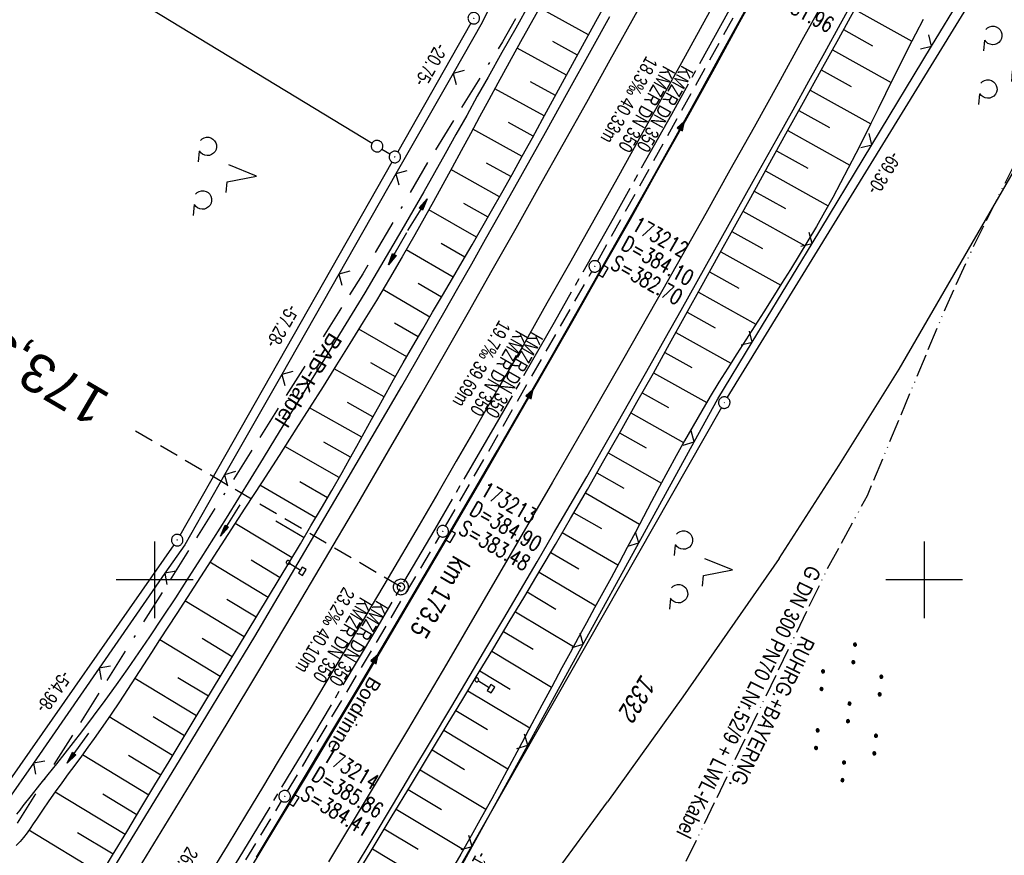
# Model space of a CAD drawing. Extents: x 508608 to 509338, y 452280 to 453218.
# Tile 21 of 29: x 508982 to 509110, y 452764 to 452873. Entities that reach past the tile are written whole.
import ezdxf
from ezdxf.enums import TextEntityAlignment as Align

# ---------------------------------------------------------------- set-up
doc = ezdxf.new("R2010")
doc.units = 0
doc.header["$LTSCALE"] = 10
doc.header["$MEASUREMENT"] = 0
for name, pattern in [('ACAD_ISO13W100', [36, 12, -3, 12, -3, 0, -3, 0, -3]), ('ACAD_ISO16W100', [73, 15, -6.5, 15, -6.5, 15, -7, 1, -7]), ('ACHSE', [5.5, 4, -0.5, 0.5, -0.5]), ('AUSGEZOGEN', [0]), ('LT00', [0]), ('LT17', [0.15, 0.1, -0.05]), ('STRICHLINIE2', [0.375, 0.25, -0.125])]:
    doc.linetypes.add(name, pattern=pattern)
doc.layers.get('0').update_dxf_attribs({"linetype": 'LT00'})
for name, color, linetype in [('--EK_FBR', 250, 'LT00'), ('--EK_Halt-Pfeil', 4, 'LT00'), ('--EK_Haltung', 7, 'STRICHLINIE2'), ('--EK_Haltung-Text', 140, 'LT00'), ('--EK_Schacht-Text', 5, 'LT00'), ('--EK_ST-93-1', 30, 'LT17'), ('--EL_DFK_AB_L', 21, 'LT00'), ('--EL_DFK_AB_P', 7, 'LT00'), ('--EL_Halt-Pfeil', 4, 'LT00'), ('--EL_Haltung', 182, 'STRICHLINIE2'), ('--EL_Haltung-Text', 182, 'LT00'), ('-AX-093', 35, 'ACHSE'), ('-ST-93-1', 250, 'LT00'), ('-ST-93-5', 250, 'LT00'), ('ABSTAND', 8, 'LT00'), ('BAB-KABEL', 220, 'ACAD_ISO16W100'), ('BAB-KABEL_TEXT', 221, 'Continuous'), ('DFK_AB_L', 21, 'LT00'), ('DFK_AB_P', 7, 'LT00'), ('DFK_FLUR_NR', 250, 'LT00'), ('DFK_GZPKT', 250, 'LT00'), ('DFK_KATASTER', 250, 'LT00'), ('DFK_NUTZUNG', 250, 'LT00'), ('GASLTG', 250, 'ACAD_ISO13W100'), ('GASLTG_TEXT', 250, 'Continuous'), ('PFEIL', 140, 'AUSGEZOGEN'), ('RINNE_TEXT', 11, 'Continuous'), ('V119_AFBR_BAB', 250, 'LT00'), ('V119_BOESCH', 250, 'LT00'), ('V119_BOSCHUNG', 250, 'LT00'), ('V119_GRABEN', 250, 'LT00'), ('V119_H_BORD', 8, 'LT00'), ('V119_KA_PRUF', 182, 'LT00'), ('V119_LD_MARK', 250, 'LT00'), ('V119_RASTER', 250, 'LT00'), ('V119_SCHILD_K', 1, 'LT00'), ('V119_SINKK', 182, 'LT00'), ('V119_ZAUN', 40, 'LT00')]:
    doc.layers.add(name, color=color, linetype=linetype)
doc.styles.add('Arial', font='ARIAL.TTF')
doc.styles.add('Arial Fett', font='txt', dxfattribs={"width": 0.8})
doc.styles.add('Beschrift', font='ARIAL.TTF')
doc.styles.add('Haltungsbeschriftung', font='ARIAL.TTF', dxfattribs={"width": 0.75})
doc.styles.add('schachtbeschriftung', font='romans.shx', dxfattribs={"width": 0.75, "height": 2})
doc.styles.get("Standard").update_dxf_attribs({"font": 'ARIAL.TTF'})
doc.styles.add('Versorgungsltg', font='ARIAL.TTF', dxfattribs={"width": 0.8, "height": 2})

# ---------------------------------------------------------------- blocks, each defined once
blk = doc.blocks.new('SYMB7010')
at = {"color": 0, "linetype": 'ByBlock'}
for points in [[(-0.031408, 0.499213), (-0.093728, 0.49134), (-0.15457, 0.475719), (-0.212975, 0.452595), (-0.268021, 0.422333), (-0.31884, 0.385411), (-0.36463, 0.342411), (-0.40467, 0.29401), (-0.438329, 0.240973), (-0.465074, 0.184136), (-0.484486, 0.124395), (-0.496256, 0.062692), (-0.5002, 0)], [(-0.5002, 0), (-0.496256, -0.062692), (-0.484486, -0.124395), (-0.465075, -0.184136), (-0.438329, -0.240973), (-0.404671, -0.29401), (-0.36463, -0.342411), (-0.31884, -0.385411), (-0.268021, -0.422333), (-0.212975, -0.452595), (-0.154571, -0.475719), (-0.093728, -0.49134), (-0.031408, -0.499213), (0.031408, -0.499213)], [(0.5002, 0), (0.496256, 0.062692), (0.484485, 0.124395), (0.465074, 0.184136), (0.438329, 0.240973), (0.40467, 0.29401), (0.36463, 0.342411), (0.31884, 0.385411), (0.268021, 0.422333), (0.212975, 0.452595), (0.15457, 0.475719), (0.093728, 0.49134), (0.031408, 0.499213), (-0.031408, 0.499213)], [(0.031408, -0.499213), (0.093728, -0.491341), (0.15457, -0.475719), (0.212975, -0.452595), (0.268021, -0.422333), (0.31884, -0.385411), (0.36463, -0.342411), (0.404671, -0.294011), (0.438329, -0.240974), (0.465075, -0.184136), (0.484486, -0.124395), (0.496256, -0.062692), (0.500201, 0)]]:
    blk.add_lwpolyline(points, dxfattribs=at)
blk = doc.blocks.new('SYMB0003')
at = {"color": 0, "linetype": 'ByBlock'}
for p, q in [((-0.015712, 0), (0.010166, 0.012015)), ((0, -0.021257), (-0.015712, 0)), ((0.010166, 0.012015), (0, -0.021257))]:
    blk.add_line(p, q, dxfattribs=at)
for points in [[(-0.031395, 0.499013), (-0.093691, 0.491144), (-0.154509, 0.475528), (-0.21289, 0.452414), (-0.267913, 0.422164), (-0.318712, 0.385257), (-0.364484, 0.342274), (-0.404509, 0.293893), (-0.438154, 0.240877), (-0.464888, 0.184062), (-0.484292, 0.124345), (-0.496058, 0.062667), (-0.5, 0)], [(-0.5, 0), (-0.496058, -0.062667), (-0.484292, -0.124345), (-0.464888, -0.184062), (-0.438154, -0.240877), (-0.404509, -0.293893), (-0.364485, -0.342274), (-0.318712, -0.385257), (-0.267914, -0.422164), (-0.21289, -0.452414), (-0.154509, -0.475529), (-0.093691, -0.491144), (-0.031395, -0.499014), (0.031395, -0.499014)], [(0.5, 0), (0.496057, 0.062667), (0.484292, 0.124345), (0.464888, 0.184062), (0.438153, 0.240877), (0.404509, 0.293893), (0.364484, 0.342274), (0.318712, 0.385257), (0.267913, 0.422164), (0.21289, 0.452414), (0.154509, 0.475528), (0.093691, 0.491144), (0.031395, 0.499013), (-0.031395, 0.499013)], [(0.031395, -0.499014), (0.093691, -0.491144), (0.154509, -0.475529), (0.21289, -0.452414), (0.267914, -0.422164), (0.318712, -0.385257), (0.364485, -0.342274), (0.404509, -0.293893), (0.438154, -0.240877), (0.464889, -0.184062), (0.484292, -0.124345), (0.496058, -0.062667), (0.5, 0)]]:
    blk.add_lwpolyline(points, dxfattribs=at)
blk = doc.blocks.new('SYMB7201')
at = {"color": 0, "linetype": 'ByBlock'}
for p, q in [((0, 0.385), (-0.11, 0.015)), ((-0.255, -0.385), (-0.115, -0.385)), ((0.445, -0.385), (0.585, -0.385))]:
    blk.add_line(p, q, dxfattribs=at)
for points in [[(0.25, 0.015), (0.11, 0.015), (0, 0.385)], [(-0.393816, -0.383308), (-0.416239, -0.362945), (-0.432849, -0.337617), (-0.442589, -0.308936), (-0.444836, -0.27873), (-0.439449, -0.248923), (-0.426769, -0.221415), (-0.407606, -0.197958), (-0.38318, -0.180047), (-0.355047, -0.168823), (-0.325, -0.165), (-0.294953, -0.168823), (-0.26682, -0.180047), (-0.242394, -0.197959), (-0.223231, -0.221415), (-0.210551, -0.248923), (-0.205164, -0.27873), (-0.207411, -0.308936), (-0.21715, -0.337617), (-0.233761, -0.362945), (-0.256184, -0.383308)], [(0.306185, -0.383308), (0.283761, -0.362945), (0.267151, -0.337617), (0.257411, -0.308936), (0.255164, -0.27873), (0.260552, -0.248923), (0.273231, -0.221415), (0.292394, -0.197958), (0.31682, -0.180047), (0.344953, -0.168823), (0.375, -0.165), (0.405047, -0.168823), (0.43318, -0.180047), (0.457606, -0.197959), (0.476769, -0.221415), (0.489449, -0.248923), (0.494836, -0.27873), (0.492589, -0.308936), (0.48285, -0.337617), (0.466239, -0.362945), (0.443816, -0.383308)]]:
    blk.add_lwpolyline(points, dxfattribs=at)
blk = doc.blocks.new('SYMB7110')
at = {"color": 0, "linetype": 'ByBlock'}
for p, q in [((-0.515, 0.392919), (-0.515, 0.367081)), ((-0.51, 0.362895), (-0.51, 0.397105)), ((-0.505, 0.399164), (-0.505, 0.360836)), ((-0.5, 0.360204), (-0.5, 0.399796)), ((-0.495, 0.399164), (-0.495, 0.360836)), ((-0.49, 0.362895), (-0.49, 0.397105)), ((-0.485, 0.392919), (-0.485, 0.367081)), ((-0.285, 0.392919), (-0.285, 0.367081)), ((-0.28, 0.362895), (-0.28, 0.397105)), ((-0.275, 0.399164), (-0.275, 0.360836)), ((-0.27, 0.360204), (-0.27, 0.399796)), ((-0.265, 0.399164), (-0.265, 0.360836)), ((-0.26, 0.362895), (-0.26, 0.397105)), ((-0.255, 0.392919), (-0.255, 0.367081)), ((0.255, 0.392919), (0.255, 0.367081)), ((0.26, 0.362895), (0.26, 0.397105)), ((0.265, 0.399164), (0.265, 0.360836)), ((0.27, 0.360204), (0.27, 0.399796)), ((0.275, 0.399164), (0.275, 0.360836)), ((0.28, 0.362895), (0.28, 0.397105)), ((0.285, 0.392919), (0.285, 0.367081)), ((0.485, 0.392919), (0.485, 0.367081)), ((0.49, 0.362895), (0.49, 0.397105)), ((0.495, 0.399164), (0.495, 0.360836)), ((0.5, 0.360204), (0.5, 0.399796)), ((0.505, 0.399164), (0.505, 0.360836)), ((0.51, 0.362895), (0.51, 0.397105)), ((0.515, 0.392919), (0.515, 0.367081)), ((-0.48, 0.379874), (-0.48, 0.380145)), ((-0.25, 0.379874), (-0.25, 0.380146)), ((0.29, 0.379874), (0.29, 0.380145)), ((0.52, 0.379874), (0.52, 0.380146)), ((-0.9, 0.012919), (-0.9, -0.012919)), ((-0.895, -0.017106), (-0.895, 0.017105)), ((-0.89, 0.019164), (-0.89, -0.019164)), ((-0.885, -0.019797), (-0.885, 0.019796)), ((-0.88, 0.019164), (-0.88, -0.019164)), ((-0.875, -0.017106), (-0.875, 0.017105)), ((-0.87, 0.012919), (-0.87, -0.012919)), ((-0.865, -0.000126), (-0.865, 0.000145)), ((-0.67, 0.012919), (-0.67, -0.012919)), ((-0.665, -0.017106), (-0.665, 0.017105)), ((-0.66, 0.019164), (-0.66, -0.019164)), ((-0.655, -0.019797), (-0.655, 0.019796)), ((-0.65, 0.019164), (-0.65, -0.019164)), ((-0.645, -0.017106), (-0.645, 0.017105)), ((-0.64, 0.012919), (-0.64, -0.012919)), ((-0.635, -0.000126), (-0.635, 0.000145)), ((-0.13, 0.012919), (-0.13, -0.012919)), ((-0.125, -0.017105), (-0.125, 0.017105)), ((-0.12, 0.019164), (-0.12, -0.019164)), ((-0.115, -0.019796), (-0.115, 0.019796)), ((-0.11, 0.019164), (-0.11, -0.019164)), ((-0.105, -0.017105), (-0.105, 0.017105)), ((-0.1, 0.012919), (-0.1, -0.012919)), ((-0.095, -0.000126), (-0.095, 0.000146)), ((0.1, 0.012919), (0.1, -0.012919)), ((0.105, -0.017105), (0.105, 0.017105)), ((0.11, 0.019164), (0.11, -0.019164)), ((0.115, -0.019796), (0.115, 0.019796)), ((0.12, 0.019164), (0.12, -0.019164)), ((0.125, -0.017105), (0.125, 0.017105)), ((0.13, 0.012919), (0.13, -0.012919)), ((0.135, -0.000126), (0.135, 0.000146)), ((0.64, 0.012919), (0.64, -0.012919)), ((0.645, -0.017105), (0.645, 0.017105)), ((0.65, 0.019164), (0.65, -0.019164)), ((0.655, -0.019796), (0.655, 0.019796)), ((0.66, 0.019164), (0.66, -0.019164)), ((0.665, -0.017105), (0.665, 0.017105)), ((0.67, 0.012919), (0.67, -0.012919)), ((0.675, -0.000126), (0.675, 0.000146)), ((0.87, 0.012919), (0.87, -0.012919)), ((0.875, -0.017105), (0.875, 0.017105)), ((0.88, 0.019164), (0.88, -0.019164)), ((0.885, -0.019796), (0.885, 0.019796)), ((0.89, 0.019164), (0.89, -0.019164)), ((0.895, -0.017105), (0.895, 0.017105)), ((0.9, 0.012919), (0.9, -0.012919)), ((0.905, -0.000126), (0.905, 0.000146)), ((-0.515, -0.367081), (-0.515, -0.392919)), ((-0.51, -0.397105), (-0.51, -0.362895)), ((-0.505, -0.360836), (-0.505, -0.399164)), ((-0.5, -0.399796), (-0.5, -0.360204)), ((-0.495, -0.360836), (-0.495, -0.399164)), ((-0.49, -0.397106), (-0.49, -0.362895)), ((-0.485, -0.367081), (-0.485, -0.392919)), ((-0.48, -0.380126), (-0.48, -0.379855)), ((-0.285, -0.367081), (-0.285, -0.392919)), ((-0.28, -0.397105), (-0.28, -0.362895)), ((-0.275, -0.360836), (-0.275, -0.399164)), ((-0.27, -0.399796), (-0.27, -0.360204)), ((-0.265, -0.360836), (-0.265, -0.399164)), ((-0.26, -0.397105), (-0.26, -0.362895)), ((-0.255, -0.367081), (-0.255, -0.392919)), ((-0.25, -0.380126), (-0.25, -0.379855)), ((0.255, -0.367081), (0.255, -0.392919)), ((0.26, -0.397105), (0.26, -0.362895)), ((0.265, -0.360836), (0.265, -0.399164)), ((0.27, -0.399796), (0.27, -0.360204)), ((0.275, -0.360836), (0.275, -0.399164)), ((0.28, -0.397105), (0.28, -0.362895)), ((0.285, -0.367081), (0.285, -0.392919)), ((0.29, -0.380126), (0.29, -0.379855)), ((0.485, -0.367081), (0.485, -0.392919)), ((0.49, -0.397105), (0.49, -0.362895)), ((0.495, -0.360836), (0.495, -0.399164)), ((0.5, -0.399796), (0.5, -0.360204)), ((0.505, -0.360836), (0.505, -0.399164)), ((0.51, -0.397105), (0.51, -0.362895)), ((0.515, -0.367081), (0.515, -0.392919)), ((0.52, -0.380126), (0.52, -0.379855))]:
    blk.add_line(p, q, dxfattribs=at)
for points in [[(-0.48, 0.38), (-0.481981, 0.388678), (-0.48753, 0.395637), (-0.49555, 0.399499), (-0.50445, 0.399499), (-0.51247, 0.395637), (-0.518019, 0.388678), (-0.52, 0.38), (-0.518019, 0.371322), (-0.51247, 0.364363), (-0.50445, 0.360501), (-0.49555, 0.360501), (-0.48753, 0.364363), (-0.481981, 0.371322), (-0.48, 0.38)], [(-0.25, 0.38), (-0.251981, 0.388678), (-0.25753, 0.395637), (-0.26555, 0.399499), (-0.27445, 0.399499), (-0.28247, 0.395637), (-0.288019, 0.388678), (-0.29, 0.38), (-0.288019, 0.371322), (-0.28247, 0.364363), (-0.27445, 0.360501), (-0.26555, 0.360501), (-0.25753, 0.364363), (-0.251981, 0.371322), (-0.25, 0.38)], [(0.29, 0.38), (0.288019, 0.388678), (0.28247, 0.395637), (0.27445, 0.399499), (0.26555, 0.399499), (0.25753, 0.395637), (0.251981, 0.388678), (0.25, 0.38), (0.251981, 0.371322), (0.25753, 0.364363), (0.26555, 0.360501), (0.27445, 0.360501), (0.28247, 0.364363), (0.288019, 0.371322), (0.29, 0.38)], [(0.52, 0.38), (0.518019, 0.388678), (0.51247, 0.395637), (0.50445, 0.399499), (0.495549, 0.399499), (0.48753, 0.395637), (0.481981, 0.388678), (0.48, 0.38), (0.481981, 0.371322), (0.48753, 0.364363), (0.495549, 0.360501), (0.50445, 0.360501), (0.51247, 0.364363), (0.518019, 0.371322), (0.52, 0.38)], [(-0.865, 0), (-0.866981, 0.008678), (-0.87253, 0.015637), (-0.88055, 0.019498), (-0.88945, 0.019498), (-0.89747, 0.015637), (-0.903019, 0.008678), (-0.905, 0)], [(-0.905, 0), (-0.903019, -0.008678), (-0.89747, -0.015637), (-0.88945, -0.019499), (-0.88055, -0.019499), (-0.87253, -0.015637), (-0.866981, -0.008678), (-0.865, 0)], [(-0.635, 0), (-0.636981, 0.008678), (-0.64253, 0.015637), (-0.65055, 0.019498), (-0.65945, 0.019498), (-0.66747, 0.015637), (-0.673019, 0.008678), (-0.675, 0)], [(-0.675, 0), (-0.673019, -0.008678), (-0.66747, -0.015637), (-0.65945, -0.019499), (-0.65055, -0.019499), (-0.64253, -0.015637), (-0.636981, -0.008678), (-0.635, 0)], [(-0.095, 0), (-0.096981, 0.008678), (-0.10253, 0.015637), (-0.11055, 0.019499), (-0.11945, 0.019499), (-0.12747, 0.015637), (-0.133019, 0.008678), (-0.135, 0)], [(-0.135, 0), (-0.133019, -0.008678), (-0.12747, -0.015637), (-0.11945, -0.019499), (-0.11055, -0.019499), (-0.10253, -0.015637), (-0.096981, -0.008678), (-0.095, 0)], [(0.135, 0), (0.133019, 0.008678), (0.12747, 0.015637), (0.11945, 0.019499), (0.11055, 0.019499), (0.10253, 0.015637), (0.096981, 0.008678), (0.095, 0)], [(0.095, 0), (0.096981, -0.008678), (0.10253, -0.015637), (0.11055, -0.019499), (0.11945, -0.019499), (0.12747, -0.015637), (0.133019, -0.008678), (0.135, 0)], [(0.675, 0), (0.673019, 0.008678), (0.66747, 0.015637), (0.65945, 0.019499), (0.65055, 0.019499), (0.64253, 0.015637), (0.636981, 0.008678), (0.635, 0)], [(0.635, 0), (0.636981, -0.008678), (0.64253, -0.015637), (0.65055, -0.019499), (0.65945, -0.019499), (0.66747, -0.015637), (0.673019, -0.008678), (0.675, 0)], [(0.905, 0), (0.903019, 0.008678), (0.89747, 0.015637), (0.88945, 0.019499), (0.88055, 0.019499), (0.87253, 0.015637), (0.866981, 0.008678), (0.865, 0)], [(0.865, 0), (0.866981, -0.008678), (0.87253, -0.015637), (0.88055, -0.019499), (0.88945, -0.019499), (0.89747, -0.015637), (0.903019, -0.008678), (0.905, 0)], [(-0.48, -0.38), (-0.481981, -0.371322), (-0.48753, -0.364363), (-0.49555, -0.360501), (-0.50445, -0.360501), (-0.51247, -0.364363), (-0.518019, -0.371322), (-0.52, -0.38), (-0.518019, -0.388678), (-0.51247, -0.395637), (-0.50445, -0.399499), (-0.49555, -0.399499), (-0.48753, -0.395637), (-0.481981, -0.388678), (-0.48, -0.38)], [(-0.25, -0.38), (-0.251981, -0.371322), (-0.25753, -0.364363), (-0.26555, -0.360501), (-0.27445, -0.360501), (-0.28247, -0.364363), (-0.288019, -0.371322), (-0.29, -0.38), (-0.288019, -0.388678), (-0.28247, -0.395637), (-0.27445, -0.399499), (-0.26555, -0.399499), (-0.25753, -0.395637), (-0.251981, -0.388678), (-0.25, -0.38)], [(0.29, -0.38), (0.288019, -0.371322), (0.28247, -0.364363), (0.27445, -0.360501), (0.26555, -0.360501), (0.25753, -0.364363), (0.251981, -0.371322), (0.25, -0.38), (0.251981, -0.388678), (0.25753, -0.395637), (0.26555, -0.399499), (0.27445, -0.399499), (0.28247, -0.395637), (0.288019, -0.388678), (0.29, -0.38)], [(0.52, -0.38), (0.518019, -0.371322), (0.51247, -0.364363), (0.50445, -0.360501), (0.495549, -0.360501), (0.48753, -0.364363), (0.481981, -0.371322), (0.48, -0.38), (0.481981, -0.388678), (0.48753, -0.395637), (0.495549, -0.399499), (0.50445, -0.399499), (0.51247, -0.395637), (0.518019, -0.388678), (0.52, -0.38)]]:
    blk.add_lwpolyline(points, dxfattribs=at)
blk = doc.blocks.new('SYMB2')
at = {"color": 0, "linetype": 'ByBlock', "flags": 128}
for points in [[(-0.031395, 0.499013), (-0.093691, 0.491144), (-0.154509, 0.475528), (-0.21289, 0.452414), (-0.267913, 0.422164), (-0.318712, 0.385257), (-0.364484, 0.342274), (-0.404509, 0.293893), (-0.438154, 0.240877), (-0.464888, 0.184062), (-0.484292, 0.124345), (-0.496058, 0.062667), (-0.5, 0)], [(-0.5, 0), (-0.496058, -0.062667), (-0.484292, -0.124345), (-0.464888, -0.184062), (-0.438154, -0.240877), (-0.404509, -0.293893), (-0.364485, -0.342274), (-0.318712, -0.385257), (-0.267914, -0.422164), (-0.21289, -0.452414), (-0.154509, -0.475529), (-0.093691, -0.491144), (-0.031395, -0.499014), (0.031395, -0.499014)], [(0.5, 0), (0.496057, 0.062667), (0.484292, 0.124345), (0.464888, 0.184062), (0.438153, 0.240877), (0.404509, 0.293893), (0.364484, 0.342274), (0.318712, 0.385257), (0.267913, 0.422164), (0.21289, 0.452414), (0.154509, 0.475528), (0.093691, 0.491144), (0.031395, 0.499013), (-0.031395, 0.499013)], [(0.031395, -0.499014), (0.093691, -0.491144), (0.154509, -0.475529), (0.21289, -0.452414), (0.267914, -0.422164), (0.318712, -0.385257), (0.364485, -0.342274), (0.404509, -0.293893), (0.438154, -0.240877), (0.464889, -0.184062), (0.484292, -0.124345), (0.496058, -0.062667), (0.5, 0)]]:
    blk.add_lwpolyline(points, dxfattribs=at)
blk = doc.blocks.new('SYMB1263')
at = {"color": 0, "linetype": 'ByBlock'}
for p, q in [((0.014231, 0.098982), (-0.014231, 0.098982)), ((-0.014231, -0.098982), (0.014232, -0.098982))]:
    blk.add_line(p, q, dxfattribs=at)
for points in [[(0, 0.1), (0, 0.75), (0.18, 0.75), (0.18, 1), (-0.18, 1), (-0.18, 0.75), (0, 0.75)], [(-0.014231, 0.098982), (-0.041542, 0.090963), (-0.065486, 0.075575), (-0.084125, 0.054064), (-0.095949, 0.028173), (-0.1, 0)], [(-0.1, 0), (-0.095949, -0.028173), (-0.084125, -0.054064), (-0.065486, -0.075575), (-0.041541, -0.090963), (-0.014231, -0.098982)], [(0.1, 0), (0.095949, 0.028173), (0.084125, 0.054064), (0.065486, 0.075575), (0.041541, 0.090963), (0.014231, 0.098982)], [(0.014232, -0.098982), (0.041542, -0.090963), (0.065486, -0.075575), (0.084125, -0.054064), (0.095949, -0.028173), (0.1, 0)]]:
    blk.add_lwpolyline(points, dxfattribs=at)
blk = doc.blocks.new('SYMB0024')
at = {"color": 0, "linetype": 'ByBlock'}
for p, q in [((-0.5, 0.5), (0, 0)), ((0, 0), (0.5, 0.5))]:
    blk.add_line(p, q, dxfattribs=at)
blk = doc.blocks.new('Pfreil3')
at = {"layer": 'PFEIL'}
blk.add_hatch(color=256, dxfattribs=at).paths.add_polyline_path([(-1.55, 0.27), (-1.55, -0.27), (0, 0)])
for p, q in [((-1.55, 0), (-4.83, 0)), ((-1.55, -0.27), (-1.55, 0.27)), ((-1.55, 0.27), (0, 0)), ((0, 0), (-1.55, -0.27))]:
    blk.add_line(p, q, dxfattribs=at)
blk = doc.blocks.new('SYMB0652')
at = {"color": 0, "linetype": 'ByBlock'}
blk.add_lwpolyline([(-0.15, -0.075), (0.15, -0.075), (0.15, 0.075), (-0.15, 0.075), (-0.15, -0.075)], dxfattribs=at)
blk = doc.blocks.new('SYMB0070')
at = {"color": 0, "linetype": 'ByBlock'}
for p, q in [((-0.5, 0), (0.2, 0)), ((0.5, 0), (0.2, 0.1)), ((0.2, 0.1), (0.2, 0)), ((0.468, 0), (0.21, 0.086)), ((0.21, 0.086), (0.21, -0.086)), ((0.21, -0.086), (0.468, 0)), ((0.22, -0.072), (0.437, 0)), ((0.23, -0.058), (0.405, 0)), ((0.24, -0.045), (0.374, 0)), ((0.342, 0), (0.25, 0.031)), ((0.25, 0.031), (0.25, -0.031)), ((0.25, -0.031), (0.342, 0)), ((0.26, -0.017), (0.31, 0)), ((0.27, -0.003), (0.279, 0))]:
    blk.add_line(p, q, dxfattribs=at)
for points in [[(0.2, 0), (0.2, -0.1), (0.5, 0)], [(0.437, 0), (0.22, 0.072), (0.22, -0.072)], [(0.405, 0), (0.23, 0.058), (0.23, -0.058)], [(0.374, 0), (0.24, 0.045), (0.24, -0.045)], [(0.31, 0), (0.26, 0.017), (0.26, -0.017)], [(0.279, 0), (0.27, 0.003), (0.27, -0.003)]]:
    blk.add_lwpolyline(points, dxfattribs=at)

msp = doc.modelspace()

# ---------------------------------------------------------------- linework, layer by layer
at = {"layer": '--EK_FBR', "color": 2}
for points in [[(509010.53, 452759.3), (509015.75, 452767.92), (509019.53, 452774.19), (509023.29, 452780.47), (509027.03, 452786.76), (509030.76, 452793.06), (509034.6, 452799.58), (509038.42, 452806.11), (509042.23, 452812.64), (509046.03, 452819.19), (509050.11, 452826.28), (509054.17, 452833.38), (509058.21, 452840.5), (509061.82, 452846.89), (509065.4, 452853.28), (509068.97, 452859.69), (509072.53, 452866.1), (509076.06, 452872.53), (509079.59, 452878.96)], [(509073.32, 452876.09), (509070.88, 452871.65), (509068.44, 452867.21), (509065.99, 452862.78), (509063.02, 452857.43), (509060.04, 452852.09), (509057.06, 452846.75), (509054.06, 452841.42), (509050.96, 452835.95), (509047.86, 452830.48), (509044.73, 452825.03), (509041.6, 452819.58), (509039.19, 452815.41), (509036.77, 452811.25), (509034.35, 452807.09), (509030.34, 452800.27), (509026.31, 452793.47), (509022.25, 452786.67), (509020.19, 452783.25), (509018.13, 452779.83), (509016.06, 452776.41), (509013.99, 452772.99), (509011.92, 452769.57), (509009.39, 452765.4), (509006.86, 452761.24)]]:
    msp.add_lwpolyline(points, dxfattribs=at)
at = {"layer": '--EK_FBR'}
for points in [[(509025.84, 452762.23), (509028.38, 452766.45), (509030.91, 452770.68), (509033.43, 452774.91), (509035.95, 452779.14), (509038.47, 452783.38), (509040.99, 452787.61), (509043.17, 452791.29), (509045.35, 452794.96), (509047.52, 452798.64), (509049.69, 452802.33), (509051.84, 452806.01), (509054, 452809.71), (509056.14, 452813.4), (509058.2, 452817), (509060.26, 452820.61), (509062.31, 452824.22), (509064.35, 452827.84), (509066.39, 452831.45), (509068.42, 452835.07), (509071.55, 452840.65), (509074.67, 452846.23), (509077.79, 452851.81), (509080.9, 452857.39), (509082.96, 452861.11), (509085.02, 452864.82), (509087.08, 452868.54), (509089.12, 452872.27), (509091.17, 452875.99)], [(508989.85, 452754.62), (509002.74, 452775.73), (509012.99, 452792.63), (509025.12, 452813.26), (509032.09, 452825.19), (509033.93, 452828.36), (509035.77, 452831.54), (509037.59, 452834.72), (509039.4, 452837.91), (509041.2, 452841.1), (509043, 452844.29), (509044.8, 452847.49), (509047.79, 452852.82), (509050.78, 452858.16), (509053.75, 452863.5), (509056.72, 452868.84), (509059.16, 452873.25)]]:
    msp.add_lwpolyline(points, dxfattribs=at)
at = {"layer": '--EK_Haltung'}
for p, q in [((509057.55, 452841.39), (509076.44, 452875.31)), ((509037.8, 452806.96), (509056.81, 452840.09)), ((509017.27, 452772.52), (509037.05, 452805.67)), ((508996.18, 452737.99), (509016.49, 452771.24))]:
    msp.add_line(p, q, dxfattribs=at)
at = {"layer": '--EK_ST-93-1', "ltscale": 2.5}
msp.add_line((509031.99, 452799.07), (508997.49, 452819.34), dxfattribs=at)
at = {"layer": '--EL_DFK_AB_L'}
for p, q in [((509074.41, 452823.68), (509109.9, 452881.45)), ((509041.09, 452872.36), (509031.58, 452855.62)), ((509003.29, 452805.81), (509030.84, 452854.32)), ((509073.65, 452822.39), (509003.96, 452700.07)), ((509002.49, 452804.54), (508971.86, 452760.7))]:
    msp.add_line(p, q, dxfattribs=at)
at = {"layer": '--EL_Haltung'}
for p, q in [((509057.55, 452841.39), (509076.44, 452875.31)), ((509037.8, 452806.96), (509056.81, 452840.09)), ((509017.27, 452772.52), (509037.05, 452805.67)), ((508996.18, 452737.99), (509016.49, 452771.24))]:
    msp.add_line(p, q, dxfattribs=at)
at = {"layer": '-AX-093', "ltscale": 0.2}
msp.add_lwpolyline([(509172.12, 453066.87), (509165.55, 453052.82), (509158.91, 453038.8), (509152.21, 453024.81), (509145.45, 453010.85), (509138.63, 452996.92), (509131.74, 452983.02), (509124.78, 452969.15), (509117.76, 452955.32), (509111.16, 452942.5), (509104, 452928.73), (509096.77, 452915.01), (509089.47, 452901.32), (509082.1, 452887.67), (509074.66, 452874.06), (509067.14, 452860.49), (509059.56, 452846.96), (509051.91, 452833.46), (509044.19, 452820.01), (509036.4, 452806.6), (509028.54, 452793.22), (509020.61, 452779.89), (509012.61, 452766.6), (509004.55, 452753.35)], dxfattribs=at)
at = {"layer": 'BAB-KABEL', "ltscale": 0.03, "flags": 128}
msp.add_lwpolyline([(509190.65, 453157.76), (509176.33, 453125.19), (509165.06, 453100.23), (509153.55, 453075.09), (509148.01, 453065.44), (509135.55, 453045.81), (509128.34, 453033.07), (509117.31, 453012), (509114.66, 453006.92), (509112.34, 453002.5), (509098.17, 452970.21), (509087.82, 452945.93), (509068.41, 452910.7), (509057.01, 452890.43), (509045.18, 452869.95), (509035.91, 452855), (509027.04, 452839.79), (508937.35, 452697.26), (508924.42, 452675.35), (508908.21, 452648.44), (508891.3, 452622.22), (508871.47, 452591.87), (508849.05, 452558.76), (508826.97, 452526.86), (508801.72, 452487.7), (508789.67, 452493.61), (508767.91, 452468.51), (508776.27, 452454.53), (508770.9, 452446.66), (508758.42, 452428.43), (508739.68, 452403.76), (508729.29, 452388.82), (508718.54, 452373.23), (508713.23, 452365.42)], dxfattribs=at)
at = {"layer": 'DFK_AB_L'}
for p, q in [((509074.41, 452823.68), (509109.9, 452881.45)), ((509041.09, 452872.36), (509031.58, 452855.62)), ((509003.29, 452805.81), (509030.84, 452854.32)), ((509073.65, 452822.39), (509003.96, 452700.07)), ((509002.49, 452804.54), (508971.86, 452760.7))]:
    msp.add_line(p, q, dxfattribs=at)
at = {"layer": 'DFK_KATASTER'}
for p, q in [((508938.21, 452911.51), (509028.25, 452856.77)), ((509096.76, 452827.4), (509114.4, 452857.9)), ((509029.53, 452855.99), (509030.57, 452855.36)), ((509088.96, 452814.89), (509096.76, 452827.4)), ((509081.16, 452802.79), (509088.96, 452814.89)), ((509081.16, 452802.79), (509068.64, 452784.81)), ((509068.64, 452784.81), (509058.83, 452771.15)), ((509048.73, 452757.33), (509058.83, 452771.15))]:
    msp.add_line(p, q, dxfattribs=at)
at = {"layer": 'GASLTG', "ltscale": 0.025, "flags": 128}
msp.add_lwpolyline([(509226.79, 453135.43), (509237.82, 453121.89), (509240.24, 453119.27), (509241.22, 453115.74), (509239.95, 453112.7), (509210.11, 453054.13), (509188.06, 453010.87), (509170.98, 452976.53), (509152.69, 452940.89), (509135.88, 452907.72), (509116.92, 452864.45), (509106.4, 452843.36), (509102.71, 452835.21), (509092.6, 452810.94), (509087.26, 452801.17), (509068.23, 452761.71), (509055.97, 452732.48), (509035.03, 452684.33), (509019.67, 452648.58), (509006.01, 452617.99), (508993.89, 452590.51), (508979.72, 452560.34), (508968.55, 452534.82), (508961.63, 452518.91), (508951.17, 452494.56), (508923.79, 452434.72), (508907.28, 452394.98), (508899.54, 452376.18), (508889.01, 452350.91), (508877.03, 452320.58)], dxfattribs=at)
at = {"layer": 'V119_AFBR_BAB', "color": 0}
for points in [[(509010.53, 452759.3), (509015.75, 452767.92), (509019.53, 452774.19), (509023.29, 452780.47), (509027.03, 452786.76), (509030.76, 452793.06), (509034.6, 452799.58), (509038.42, 452806.11), (509042.23, 452812.64), (509046.03, 452819.19), (509050.11, 452826.28), (509054.17, 452833.38), (509058.21, 452840.5), (509061.82, 452846.89), (509065.4, 452853.28), (509068.97, 452859.69), (509072.53, 452866.1), (509076.06, 452872.53), (509079.59, 452878.96)], [(509073.32, 452876.09), (509070.88, 452871.65), (509068.44, 452867.21), (509065.99, 452862.78), (509063.02, 452857.43), (509060.04, 452852.09), (509057.06, 452846.75), (509054.06, 452841.42), (509050.96, 452835.95), (509047.86, 452830.48), (509044.73, 452825.03), (509041.6, 452819.58), (509039.19, 452815.41), (509036.77, 452811.25), (509034.35, 452807.09), (509030.34, 452800.27), (509026.31, 452793.47), (509022.25, 452786.67), (509020.19, 452783.25), (509018.13, 452779.83), (509016.06, 452776.41), (509013.99, 452772.99), (509011.92, 452769.57), (509009.39, 452765.4), (509006.86, 452761.24)]]:
    msp.add_lwpolyline(points, dxfattribs=at)
at = {"layer": 'V119_AFBR_BAB'}
for points in [[(509025.84, 452762.23), (509028.38, 452766.45), (509030.91, 452770.68), (509033.43, 452774.91), (509035.95, 452779.14), (509038.47, 452783.38), (509040.99, 452787.61), (509043.17, 452791.29), (509045.35, 452794.96), (509047.52, 452798.64), (509049.69, 452802.33), (509051.84, 452806.01), (509054, 452809.71), (509056.14, 452813.4), (509058.2, 452817), (509060.26, 452820.61), (509062.31, 452824.22), (509064.35, 452827.84), (509066.39, 452831.45), (509068.42, 452835.07), (509071.55, 452840.65), (509074.67, 452846.23), (509077.79, 452851.81), (509080.9, 452857.39), (509082.96, 452861.11), (509085.02, 452864.82), (509087.08, 452868.54), (509089.12, 452872.27), (509091.17, 452875.99)], [(508989.85, 452754.62), (509002.74, 452775.73), (509012.99, 452792.63), (509025.12, 452813.26), (509032.09, 452825.19), (509033.93, 452828.36), (509035.77, 452831.54), (509037.59, 452834.72), (509039.4, 452837.91), (509041.2, 452841.1), (509043, 452844.29), (509044.8, 452847.49), (509047.79, 452852.82), (509050.78, 452858.16), (509053.75, 452863.5), (509056.72, 452868.84), (509059.16, 452873.25)]]:
    msp.add_lwpolyline(points, dxfattribs=at)
at = {"layer": 'V119_BOESCH'}
for points in [[(508992.67, 452761.17), (508994.52, 452764.21), (508996.36, 452767.25), (508998.19, 452770.3), (509000.03, 452773.35), (509001.86, 452776.39), (509005.24, 452782), (509008.62, 452787.6), (509012.01, 452793.2), (509013.4, 452795.5), (509014.79, 452797.79), (509016.18, 452800.09), (509017.56, 452802.39), (509018.94, 452804.69), (509020.3, 452807), (509021.66, 452809.31), (509023.01, 452811.63), (509024.34, 452813.96), (509025.3, 452815.67), (509026.26, 452817.39), (509027.21, 452819.11), (509028.17, 452820.83), (509029.12, 452822.55), (509030.08, 452824.26), (509031.04, 452825.98), (509032.29, 452828.19), (509033.56, 452830.39), (509034.83, 452832.59), (509036.11, 452834.78), (509037.4, 452836.98), (509038.68, 452839.17), (509039.96, 452841.36), (509041.24, 452843.56), (509042.51, 452845.76), (509043.78, 452847.96), (509045.12, 452850.33), (509046.45, 452852.71), (509047.77, 452855.09), (509049.08, 452857.48), (509050.38, 452859.87), (509051.69, 452862.26), (509052.99, 452864.65), (509054.29, 452867.05), (509055.6, 452869.44), (509057.33, 452872.59), (509059.07, 452875.73)], [(509025.5, 452760.45), (509028.12, 452764.78), (509030.73, 452769.12), (509033.35, 452773.45), (509035.97, 452777.78), (509037.99, 452781.13), (509040.02, 452784.47), (509042.04, 452787.82), (509044.06, 452791.17), (509046.08, 452794.52), (509048.08, 452797.88), (509050.08, 452801.24), (509052.07, 452804.61), (509054.04, 452807.98), (509056.22, 452811.74), (509058.38, 452815.52), (509060.53, 452819.3), (509062.67, 452823.09), (509064.8, 452826.88), (509066.92, 452830.68), (509069.03, 452834.48), (509071.14, 452838.29), (509073.24, 452842.09), (509075.34, 452845.9), (509077.45, 452849.71), (509079.73, 452853.84), (509082.02, 452857.98), (509084.31, 452862.11), (509086.6, 452866.24), (509088.89, 452870.38), (509091.17, 452874.51)], [(509099.87, 452872.85), (509098.87, 452870.93), (509097.88, 452869.01), (509096.91, 452867.07), (509095.94, 452865.13), (509094.98, 452863.19), (509094.03, 452861.25), (509093.07, 452859.31), (509092.1, 452857.37), (509091.13, 452855.44), (509090.14, 452853.52), (509089.14, 452851.6), (509088.11, 452849.7), (509087.06, 452847.81), (509085.99, 452845.93), (509084.89, 452844.06), (509083.76, 452842.2), (509082.62, 452840.36), (509081.47, 452838.52), (509080.31, 452836.69), (509079.14, 452834.86), (509077.97, 452833.03), (509076.8, 452831.2), (509075.63, 452829.37), (509074.47, 452827.53), (509073.33, 452825.68), (509072.2, 452823.83), (509071.09, 452821.97), (509069.96, 452820.03), (509068.85, 452818.07), (509067.76, 452816.11), (509066.69, 452814.13), (509065.62, 452812.15), (509064.57, 452810.17), (509063.51, 452808.18), (509062.46, 452806.2), (509061.41, 452804.21), (509060.35, 452802.23), (509059.3, 452800.27), (509058.24, 452798.31), (509057.17, 452796.35), (509056.1, 452794.4), (509055.04, 452792.45), (509053.97, 452790.49), (509052.91, 452788.54), (509051.6, 452786.11), (509050.3, 452783.69), (509049, 452781.26), (509047.7, 452778.83), (509046.41, 452776.4), (509045.1, 452773.97), (509043.79, 452771.55), (509042.47, 452769.14), (509041.13, 452766.73), (509039.78, 452764.34), (509038.4, 452761.95)]]:
    msp.add_lwpolyline(points, dxfattribs=at)
at = {"layer": 'V119_BOSCHUNG'}
for p, q in [((509056.38, 452870.86), (509050, 452874.34)), ((509090.97, 452874.15), (509098.41, 452870.04)), ((509089.53, 452871.53), (509093.29, 452869.44)), ((509054.94, 452868.22), (509051.74, 452869.98)), ((509053.5, 452865.59), (509047.08, 452869.11)), ((509088.07, 452868.91), (509095.71, 452864.66)), ((509086.62, 452866.28), (509090.5, 452864.12)), ((509052.07, 452862.96), (509048.85, 452864.72)), ((509050.63, 452860.32), (509044.19, 452863.85)), ((509085.17, 452863.66), (509093.05, 452859.27)), ((509083.72, 452861.03), (509087.71, 452858.81)), ((509049.19, 452857.69), (509045.98, 452859.45)), ((509047.74, 452855.05), (509041.34, 452858.58)), ((509082.26, 452858.41), (509090.35, 452853.91)), ((509080.81, 452855.78), (509084.88, 452853.52)), ((509046.28, 452852.42), (509043.1, 452854.18)), ((509044.8, 452849.78), (509038.5, 452853.33)), ((509079.36, 452853.16), (509087.52, 452848.62)), ((509077.9, 452850.53), (509081.97, 452848.27)), ((509043.32, 452847.16), (509040.19, 452848.94)), ((509041.81, 452844.54), (509035.63, 452848.11)), ((509076.45, 452847.91), (509084.51, 452843.43)), ((509075, 452845.28), (509078.97, 452843.08)), ((509040.3, 452841.93), (509037.23, 452843.72)), ((509038.78, 452839.33), (509032.68, 452842.91)), ((509073.55, 452842.66), (509081.35, 452838.32)), ((509072.1, 452840.03), (509075.92, 452837.91)), ((509035.75, 452834.16), (509029.64, 452837.73)), ((509037.26, 452836.75), (509034.22, 452838.53)), ((509070.65, 452837.41), (509078.11, 452833.25)), ((509069.2, 452834.78), (509072.84, 452832.75)), ((509032.76, 452829), (509026.51, 452832.57)), ((509034.24, 452831.57), (509031.16, 452833.36)), ((509067.74, 452832.16), (509074.89, 452828.18)), ((509066.28, 452829.54), (509069.79, 452827.59)), ((509029.82, 452823.8), (509023.33, 452827.44)), ((509031.28, 452826.41), (509028.1, 452828.2)), ((509064.82, 452826.92), (509071.74, 452823.07)), ((509063.36, 452824.31), (509066.79, 452822.39)), ((509026.91, 452818.56), (509020.12, 452822.36)), ((509028.36, 452821.18), (509025.04, 452823.04)), ((509061.89, 452821.71), (509068.73, 452817.85)), ((509060.42, 452819.1), (509063.85, 452817.16)), ((509023.96, 452813.29), (509016.9, 452817.33)), ((509025.44, 452815.93), (509021.97, 452817.88)), ((509058.94, 452816.5), (509065.85, 452812.57)), ((509057.46, 452813.9), (509060.95, 452811.91)), ((509020.93, 452808.06), (509013.67, 452812.32)), ((509022.45, 452810.67), (509018.87, 452812.75)), ((509055.97, 452811.31), (509063.02, 452807.25)), ((509054.47, 452808.72), (509058.04, 452806.66)), ((509017.85, 452802.87), (509010.43, 452807.31)), ((509019.4, 452805.46), (509015.72, 452807.63)), ((509052.97, 452806.14), (509060.19, 452801.93)), ((509051.46, 452803.57), (509055.11, 452801.42)), ((509014.74, 452797.71), (509007.17, 452802.29)), ((509016.3, 452800.28), (509012.55, 452802.54)), ((509049.94, 452800.99), (509057.32, 452796.63)), ((509048.41, 452798.43), (509052.14, 452796.2)), ((509011.63, 452792.58), (509003.91, 452797.25)), ((509013.18, 452795.14), (509009.36, 452797.46)), ((509046.88, 452795.86), (509054.43, 452791.34)), ((509045.34, 452793.3), (509049.17, 452790.99)), ((509008.52, 452787.44), (509000.65, 452792.21)), ((509010.07, 452790.01), (509006.18, 452792.37)), ((509043.8, 452790.73), (509051.56, 452786.05)), ((509042.25, 452788.16), (509046.2, 452785.78)), ((509005.42, 452782.31), (508997.4, 452787.17)), ((509006.97, 452784.88), (509003, 452787.28)), ((509040.7, 452785.59), (509048.73, 452780.75)), ((509039.14, 452783.02), (509043.23, 452780.56)), ((509002.32, 452777.17), (508994.07, 452782.17)), ((509003.87, 452779.74), (508999.81, 452782.2)), ((509037.59, 452780.46), (509045.9, 452775.45)), ((508999.23, 452772.02), (508990.6, 452777.26)), ((509036.04, 452777.89), (509040.25, 452775.35)), ((509000.78, 452774.6), (508996.57, 452777.15)), ((509034.48, 452775.32), (509043.03, 452770.17)), ((508996.14, 452766.89), (508987.05, 452772.39)), ((508997.68, 452769.45), (508993.25, 452772.14)), ((509032.93, 452772.76), (509037.26, 452770.15)), ((509031.38, 452770.19), (509040.11, 452764.93)), ((508993.02, 452761.74), (508983.65, 452767.45)), ((508994.58, 452764.32), (508989.95, 452767.12)), ((509029.83, 452767.62), (509034.22, 452764.97)), ((509028.28, 452765.05), (509037.1, 452759.74))]:
    msp.add_line(p, q, dxfattribs=at)
at = {"layer": 'V119_GRABEN'}
for points in [[(509050.52, 452875.26), (509047.53, 452869.93), (509044.59, 452864.58), (509043.4, 452862.39), (509042.21, 452860.19), (509041.02, 452857.99), (509039.83, 452855.79), (509038.64, 452853.59), (509037.44, 452851.39), (509036.23, 452849.2), (509035.02, 452847.02), (509033.79, 452844.84), (509032.15, 452841.99), (509030.49, 452839.16), (509028.8, 452836.33), (509027.09, 452833.52), (509025.37, 452830.72), (509023.63, 452827.93), (509021.88, 452825.14), (509020.12, 452822.37), (509018.35, 452819.6), (509016.15, 452816.16), (509013.94, 452812.73), (509011.72, 452809.31), (509009.5, 452805.88), (509007.28, 452802.46), (509005.07, 452799.04), (509002.85, 452795.61), (509000.63, 452792.18), (508999.59, 452790.56), (508998.55, 452788.95), (508997.51, 452787.34), (508996.46, 452785.73), (508995.4, 452784.13), (508994.33, 452782.54), (508993.24, 452780.96), (508992.14, 452779.39), (508991.31, 452778.23), (508990.46, 452777.07), (508989.61, 452775.91), (508988.76, 452774.76), (508987.92, 452773.6), (508987.07, 452772.43), (508986.24, 452771.26), (508985.42, 452770.07), (508984.61, 452768.87), (508984.21, 452768.27), (508983.81, 452767.67), (508983.4, 452767.09), (508982.96, 452766.52), (508982.49, 452765.99), (508981.99, 452765.48)], [(509048.72, 452874.92), (509046.91, 452871.73), (509045.11, 452868.54), (509043.32, 452865.34), (509041.92, 452862.86), (509040.54, 452860.37), (509039.15, 452857.89), (509037.76, 452855.4), (509036.36, 452852.92), (509034.96, 452850.44), (509033.55, 452847.97), (509032.12, 452845.5), (509030.53, 452842.77), (509028.91, 452840.05), (509027.29, 452837.33), (509025.65, 452834.62), (509024, 452831.92), (509022.35, 452829.22), (509020.69, 452826.52), (509019.03, 452823.83), (509017.36, 452821.14), (509015.7, 452818.44), (509014.09, 452815.83), (509012.48, 452813.23), (509010.87, 452810.62), (509009.26, 452808.02), (509007.63, 452805.42), (509006, 452802.83), (509004.35, 452800.25), (509002.69, 452797.68), (509001.01, 452795.13), (508999.31, 452792.58), (508997.89, 452790.5), (508996.46, 452788.42), (508995, 452786.36), (508993.52, 452784.31), (508992.01, 452782.27), (508990.48, 452780.25), (508989.4, 452778.86), (508988.31, 452777.47), (508987.21, 452776.09), (508986.11, 452774.71), (508985.02, 452773.34), (508983.94, 452771.97), (508982.87, 452770.61), (508982.45, 452770.07), (508982.03, 452769.54)]]:
    msp.add_lwpolyline(points, dxfattribs=at)
at = {"layer": 'V119_H_BORD'}
msp.add_lwpolyline([(509013.22, 452763.95), (509017.61, 452771.23), (509021.99, 452778.53), (509026.34, 452785.84), (509030.68, 452793.16), (509034.15, 452799.05), (509037.62, 452804.96), (509041.07, 452810.86), (509044.51, 452816.78), (509047.93, 452822.71), (509051.34, 452828.64), (509054.74, 452834.58), (509058.12, 452840.54), (509061.27, 452846.13), (509064.41, 452851.73), (509067.54, 452857.35), (509070.66, 452862.96), (509073.76, 452868.59), (509076.86, 452874.22)], dxfattribs=at)
at = {"layer": 'V119_LD_MARK'}
for points in [[(509087.2, 452875.74), (509084.11, 452870.1), (509081.01, 452864.47), (509077.89, 452858.85), (509074.76, 452853.24), (509071.61, 452847.64), (509068.46, 452842.04), (509065.29, 452836.44), (509060.78, 452828.51), (509056.25, 452820.6), (509051.7, 452812.69), (509047.12, 452804.8), (509042.53, 452796.92), (509037.91, 452789.05), (509032.83, 452780.47), (509027.72, 452771.9), (509022.58, 452763.36)], [(508996.54, 452760.2), (509000.84, 452767.23), (509005.13, 452774.27), (509009.4, 452781.33), (509013.64, 452788.39), (509017.87, 452795.47), (509022.07, 452802.56), (509026.25, 452809.67), (509030.4, 452816.78), (509034.53, 452823.92), (509037.66, 452829.35), (509040.77, 452834.79), (509043.86, 452840.24), (509046.95, 452845.7), (509050.02, 452851.16), (509053.09, 452856.63), (509056.14, 452862.1), (509059.19, 452867.58), (509062.85, 452874.17)]]:
    msp.add_lwpolyline(points, dxfattribs=at)
at = {"layer": 'V119_RASTER'}
for p, q in [((509000, 452795), (509000, 452805)), ((509100, 452805), (509100, 452795)), ((509005, 452800), (508995, 452800)), ((509105, 452800), (509095, 452800))]:
    msp.add_line(p, q, dxfattribs=at)
at = {"layer": 'V119_ZAUN'}
for p, q in [((509100.96, 452869.39), (509108.73, 452882.23)), ((509093.19, 452856.56), (509100.96, 452869.39)), ((509038.77, 452865.81), (509031.35, 452852.78)), ((509085.42, 452843.73), (509093.19, 452856.56)), ((509031.35, 452852.78), (509023.92, 452839.74)), ((509077.65, 452830.9), (509085.42, 452843.73)), ((509023.92, 452839.74), (509016.5, 452826.71)), ((509016.5, 452826.71), (509009.08, 452813.67)), ((509062.9, 452804.79), (509070.12, 452817.94)), ((509055.69, 452791.64), (509062.9, 452804.79)), ((509001.32, 452800.85), (508992.78, 452788.52)), ((509048.47, 452778.49), (509055.69, 452791.64)), ((508992.78, 452788.52), (508984.25, 452776.18)), ((509041.25, 452765.34), (509048.47, 452778.49))]:
    msp.add_line(p, q, dxfattribs=at)
for points in [[(509045.82, 452879.04), (509042.56, 452872.47), (509038.77, 452865.81)], [(509070.12, 452817.94), (509073.17, 452823.51), (509077.65, 452830.9)], [(509009.08, 452813.67), (509003.89, 452804.55), (509001.32, 452800.85)], [(508984.25, 452776.18), (508980.75, 452771.13), (508980.22, 452762.29)], [(509033.71, 452752.37), (509039.05, 452761.32), (509041.25, 452765.34)]]:
    msp.add_lwpolyline(points, dxfattribs=at)

# ---------------------------------------------------------------- block references
at = {"layer": '--EK_Halt-Pfeil', "yscale": 4, "zscale": 4}
for p, xscale, rotation in [((509067.87, 452857.86), 3.999999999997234, 60.87925999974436), ((509048.17, 452823.03), 3.999999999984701, 60.1545299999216), ((509028.01, 452788.58), 3.999999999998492, 59.17362000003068)]:
    msp.add_blockref('SYMB0070', p, dxfattribs=dict(at, xscale=xscale, rotation=rotation))
at = {"layer": '--EL_DFK_AB_P', "xscale": 1.500000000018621, "yscale": 1.5, "zscale": 1.5, "rotation": 264.7377099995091}
for p in [(509041.46, 452873.01), (509031.21, 452854.97), (509074.02, 452823.04), (509002.92, 452805.16)]:
    msp.add_blockref('SYMB0003', p, dxfattribs=at)
at = {"layer": '--EL_Halt-Pfeil', "yscale": 4, "zscale": 4}
for p, xscale, rotation in [((509067.87, 452857.86), 3.999999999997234, 60.87925999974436), ((509048.17, 452823.03), 3.999999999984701, 60.1545299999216), ((509028.01, 452788.58), 3.999999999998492, 59.17362000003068)]:
    msp.add_blockref('SYMB0070', p, dxfattribs=dict(at, xscale=xscale, rotation=rotation))
at = {"layer": '-ST-93-1', "rotation": 274.1956499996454}
msp.add_blockref('SYMB2', (509031.99, 452799.07), dxfattribs=at)
at = {"layer": '-ST-93-5', "xscale": 1.999999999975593, "yscale": 2, "zscale": 2, "rotation": 274.1956499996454}
msp.add_blockref('SYMB2', (509031.99, 452799.07), dxfattribs=at)
at = {"layer": 'DFK_AB_P', "xscale": 1.500000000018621, "yscale": 1.5, "zscale": 1.5, "rotation": 264.7377099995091}
for p in [(509041.46, 452873.01), (509031.21, 452854.97), (509074.02, 452823.04), (509002.92, 452805.16)]:
    msp.add_blockref('SYMB0003', p, dxfattribs=at)
at = {"layer": 'DFK_GZPKT', "xscale": 1.500000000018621, "yscale": 1.5, "zscale": 1.5, "rotation": 264.7377099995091}
msp.add_blockref('SYMB7010', (509028.89, 452856.38), dxfattribs=at)
at = {"layer": 'DFK_NUTZUNG', "yscale": 10, "zscale": 10}
for name, p, xscale, rotation in [('SYMB7201', (509111.45, 452867.27), 9.999999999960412, 264.7377000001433), ('SYMB7201', (509009.38, 452852.85), 10.00000000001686, 264.7377100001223), ('SYMB7201', (509071.25, 452801.67), 9.999999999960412, 264.7377000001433), ('SYMB7110', (509090.19, 452782.77), 9.999999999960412, 264.7377000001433)]:
    msp.add_blockref(name, p, dxfattribs=dict(at, xscale=xscale, rotation=rotation))
at = {"layer": 'PFEIL'}
for p, rotation in [((509035.41, 452849.51), 57.85097844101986), ((509030.37, 452840.93), 240.5671128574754), ((509008.55, 452805.67), 237.9513002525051), ((508988.61, 452776.16), 234.383769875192)]:
    msp.add_blockref('Pfreil3', p, dxfattribs=dict(at, rotation=rotation))
at = {"layer": 'V119_KA_PRUF', "xscale": 1.5, "yscale": 1.5, "zscale": 1.5, "rotation": 238.28581}
for p in [(509057.18, 452840.74), (509037.43, 452806.31), (509016.88, 452771.87)]:
    msp.add_blockref('SYMB0003', p, dxfattribs=at)
at = {"layer": 'V119_SCHILD_K', "xscale": 2.5, "yscale": 2.5, "zscale": 2.5, "rotation": 238.28581}
for p in [(509017.33, 452802.26), (509041.85, 452787)]:
    msp.add_blockref('SYMB1263', p, dxfattribs=at)
at = {"layer": 'V119_SINKK', "zscale": 4.5}
for p, xscale, yscale, rotation in [((509058.3, 452840.09), 4.499999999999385, 4.500000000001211, 239.9999999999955), ((509038.47, 452805.6), 4.499999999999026, 4.500000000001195, 238.9999999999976), ((509018.12, 452771.31), 4.5, 4.5, 238.28581)]:
    msp.add_blockref('SYMB0652', p, dxfattribs=dict(at, xscale=xscale, yscale=yscale, rotation=rotation))
at = {"layer": 'V119_ZAUN', "xscale": 2.1, "yscale": 2.1, "zscale": 2.1}
for p, rotation in [((509100.96, 452869.39), 58.79989999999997), ((509038.77, 452865.81), 240.34258), ((509093.19, 452856.56), 58.79989999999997), ((509031.35, 452852.78), 240.34258), ((509085.42, 452843.73), 58.79989999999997), ((509023.92, 452839.74), 240.34258), ((509077.65, 452830.9), 58.79989999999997), ((509016.5, 452826.71), 240.34258), ((509070.12, 452817.94), 61.24915), ((509009.08, 452813.67), 240.34258), ((509062.9, 452804.79), 61.24915), ((509001.32, 452800.85), 235.31199), ((509055.69, 452791.64), 61.24915), ((508992.78, 452788.52), 235.31199), ((509048.47, 452778.49), 61.24915), ((508984.25, 452776.18), 235.31199), ((509041.25, 452765.34), 61.24915)]:
    msp.add_blockref('SYMB0024', p, dxfattribs=dict(at, rotation=rotation))

# ---------------------------------------------------------------- texts
at = {"layer": '--EK_Haltung-Text', "style": 'Haltungsbeschriftung', "width": 0.75}
for s, rotation, p in [('18.3‰ 40.33m', -119.1208, (509063.89, 452868.2)), ('KMZR DN 350', -119.1208, (509066.13, 452866.95)), ('19.7‰ 39.69m', -119.8455, (509044.78, 452833.87)), ('KMZR DN 350', -119.8455, (509047, 452832.59)), ('23.2‰ 40.10m', -120.8264, (509024.55, 452799.18)), ('KMZR DN 350', -120.8264, (509026.75, 452797.87)), ('26.0‰ 40.45m', -121.4207, (509004.22, 452765.43))]:
    msp.add_text(s, height=1.8, rotation=rotation, dxfattribs=at).set_placement(p)
at = {"layer": '--EK_Schacht-Text', "style": 'schachtbeschriftung', "width": 0.75}
for s, rotation, p in [('S=381.96', -28.1496, (509078.7, 452875.8)), ('173212', -29.1207, (509061.88, 452845.57)), ('D=384.10', -29.1207, (509060.48, 452843.06)), ('S=382.70', -29.1207, (509059.08, 452840.54)), ('173213', -29.8455, (509042.19, 452811.09)), ('D=384.90', -29.8455, (509040.76, 452808.59)), ('S=383.48', -29.8455, (509039.32, 452806.09)), ('173214', -30.8264, (509021.72, 452776.57)), ('D=385.86', -30.8264, (509020.24, 452774.1)), ('S=384.41', -30.8264, (509018.77, 452771.62))]:
    msp.add_text(s, height=2, rotation=rotation, dxfattribs=at).set_placement(p)
at = {"layer": '--EK_ST-93-1', "style": 'Beschrift'}
msp.add_text('173,500', height=5, rotation=-210.4619, dxfattribs=at).set_placement((508993.18, 452821.87), align=Align.MIDDLE_LEFT)
at = {"layer": '--EL_Haltung-Text', "style": 'Haltungsbeschriftung', "width": 0.75}
for rotation, p in [(-119.1208, (509068.52, 452866.98)), (-119.8455, (509049.01, 452832.36)), (-120.8264, (509028.86, 452797.42))]:
    msp.add_text('KMZR DN 350', height=1.8, rotation=rotation, dxfattribs=at).set_placement(p)
at = {"layer": '-ST-93-5', "style": 'Arial Fett', "width": 0.8}
msp.add_text('km 173.5', height=2.5, rotation=-120.4606, dxfattribs=at).set_placement((509038.87, 452803.31))
at = {"layer": 'ABSTAND', "width": 0.75}
for s, rotation, p in [(' -20.75-', -119.6044, (509036.87, 452870.39)), (' -69.30-', -121.5615, (509095.9, 452856.3)), (' -57.28-', -119.5951, (509017.56, 452836.41)), (' -54.98-', -124.9395, (508988.19, 452788.79)), (' -142.28-', -119.6718, (509042.25, 452765.31))]:
    msp.add_text(s, height=1.8, rotation=rotation, dxfattribs=at).set_placement(p)
at = {"layer": 'BAB-KABEL_TEXT', "insert": (509019.1, 452826.53), "char_height": 2, "attachment_point": 8, "rotation": 237.8199, "style": 'Beschrift'}
msp.add_mtext('BAB-Kabel', dxfattribs=at)
at = {"layer": 'DFK_FLUR_NR', "oblique": 13.754, "width": 0.75}
msp.add_text('1332', height=2.5, rotation=238.2858, dxfattribs=at).set_placement((509063.27, 452787.85))
at = {"layer": 'GASLTG_TEXT', "insert": (509078.69, 452783.4), "char_height": 2, "attachment_point": 5, "rotation": 243.8538, "style": 'Versorgungsltg'}
msp.add_mtext('{\\fArial|b0|i0|c238|p34;RUHRG.+BAYERNG.\\PG DN 300} {\\fArial|b0|i0|c238|p34;PN70 LNr.52/9 + LWL-Kabel}', dxfattribs=at)
at = {"layer": 'RINNE_TEXT', "insert": (509027.95, 452787.58), "char_height": 1.8, "attachment_point": 7, "rotation": 239.104, "style": 'Arial'}
msp.add_mtext('Bordrinne', dxfattribs=at)

doc.saveas('drawing.dxf')
